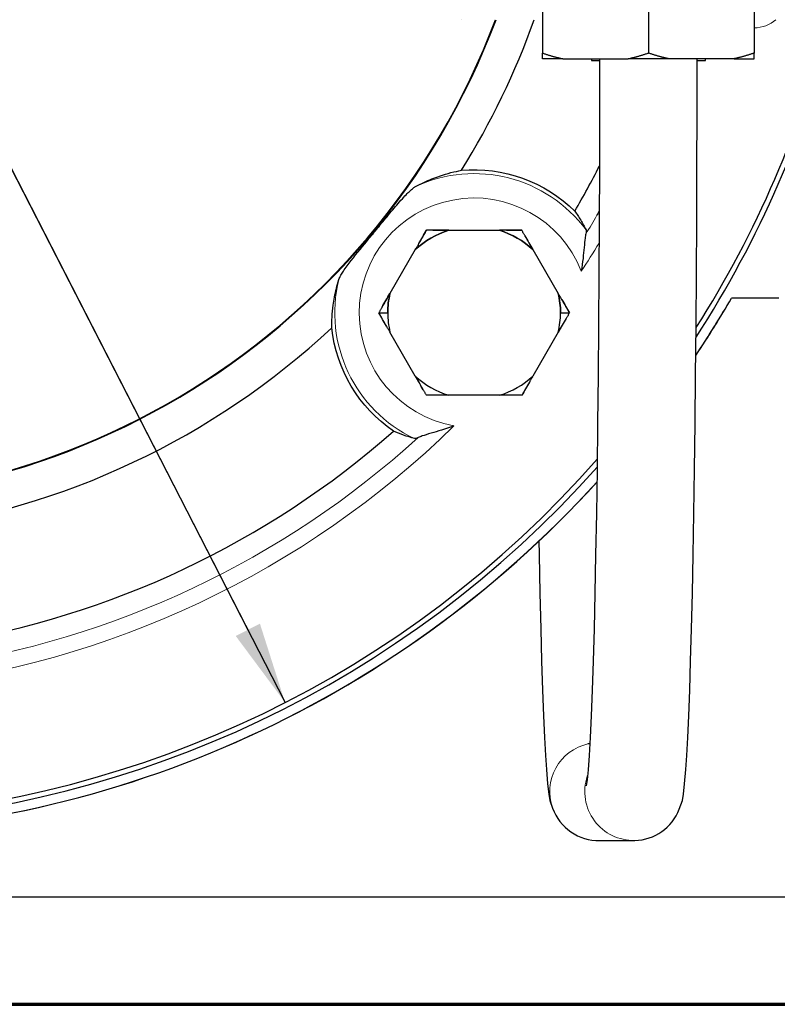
# Model space of a CAD drawing. Header units: millimetres. Extents: x 18 to 610, y -123 to 280.
# Tile 18 of 44: x 495 to 541, y -120 to -60. Entities that reach past the tile are written whole.
import ezdxf

# ---------------------------------------------------------------- set-up
doc = ezdxf.new("R2010")
doc.units = ezdxf.units.MM
doc.linetypes.add('SOLID', pattern=[0])
doc.styles.add('Arial', font='Arial.ttf', dxfattribs={"height": 5})
doc.dimstyles.get("Standard").update_dxf_attribs({"dimtxt": 5, "dimasz": 5, "dimexe": 0.18, "dimexo": 0.0625, "dimgap": 0.09, "dimtad": 0, "dimtih": 1, "dimtoh": 1, "dimdec": 4, "dimzin": 0, "dimdsep": 46, "dimtxsty": 'Arial', "dimcen": 0.09, "dimadec": 0, "dimazin": 0, "dimtfac": 1, "dimtdec": 4, "dimtofl": 0, "dimtmove": 0, "dimatfit": 3, "dimfxl": 0, "dimtolj": 1, "dimtzin": 0, "dimarcsym": 0})

# ---------------------------------------------------------------- blocks, each defined once
blk = doc.blocks.new('*D4')
at = {"color": 0, "lineweight": -2}
for p, q in [((381.844, -59.546), (381.844, -114.778)), ((580.844, -59.546), (580.844, -114.778)), ((386.844, -113.378), (575.844, -113.378))]:
    blk.add_line(p, q, dxfattribs=at)
at = {"color": 0}
for points in [[(386.844, -112.545), (386.844, -114.211), (381.844, -113.378)], [(575.844, -114.211), (575.844, -112.545), (580.844, -113.378)]]:
    blk.add_solid(points, dxfattribs=at)
at = {"layer": 'Defpoints', "color": 0}
for p in [(381.844, -59.546), (580.844, -59.546), (580.844, -113.378)]:
    blk.add_point(p, dxfattribs=at)
at = {"color": 0, "lineweight": 9, "insert": (420.907, -108.325), "char_height": 5, "attachment_point": 5, "style": 'Arial'}
blk.add_mtext('\\A1;199.0', dxfattribs=at)
blk = doc.blocks.new('*D6')
at = {"color": 0, "lineweight": -2}
for p, q in [((511.043, -101.422), (438.885, 39.288)), ((451.644, 14.407), (508.762, -96.973))]:
    blk.add_line(p, q, dxfattribs=at)
at = {"color": 0}
blk.add_solid([(508.02, -97.353), (509.503, -96.592), (511.043, -101.422)], dxfattribs=at)
at = {"layer": 'Defpoints', "color": 0}
for p in [(451.644, 14.407), (511.043, -101.422)]:
    blk.add_point(p, dxfattribs=at)
at = {"color": 0, "lineweight": 9, "insert": (449.718, 29.537), "char_height": 5, "attachment_point": 5, "rotation": 297.14953, "style": 'Arial'}
blk.add_mtext('\\A1;Ø130.2', dxfattribs=at)
blk = doc.blocks.new('BlockOfViews_1')
at = {"linetype": 'SOLID', "lineweight": 30}
for p, q in [((526.844, -50.307, 92.885), (526.844, -61.557, 92.885)), ((533.344, -50.307, 96.638), (533.344, -61.557, 96.638)), ((539.844, -50.307, 92.885), (539.844, -61.557, 92.885)), ((521.844, -59.507, 67.932), (521.844, -59.517, 67.932)), ((528.089, -61.907, 93.604), (532.099, -61.907, 95.919)), ((529.844, -61.907, 17.732), (529.844, -62.007, 17.732)), ((538.599, -61.907, 93.604), (534.589, -61.907, 95.919)), ((536.844, -62.007, 17.732), (536.844, -61.907, 17.732)), ((521.094, -72.441, 14.472), (524.207, -72.441, 14.472)), ((519.041, -73.626, 14.472), (517.484, -76.322, 14.472)), ((526.259, -73.626, 14.472), (527.816, -76.322, 14.472)), ((541.344, -76.607, -11.468), (538.443, -76.607, -11.468)), ((538.151, -77.107, -17.468), (538.131, -77.107, -17.468)), ((516.8, -77.507, 14.155), (517.35, -77.507, 14.472)), ((527.95, -77.507, 14.472), (528.5, -77.507, 14.155)), ((519.041, -81.388, 14.472), (517.484, -78.692, 14.472)), ((527.816, -78.692, 14.472), (526.259, -81.388, 14.472)), ((524.207, -82.573, 14.472), (521.094, -82.573, 14.472)), ((530.36, -109.906, -63.138), (532.514, -109.906, 44.14))]:
    blk.add_line(p, q, dxfattribs=at)
for points in [[(530.344, -61.907, 89.193), (530.346, -65.253, 88.843), (530.338, -68.581, 88.468), (530.325, -71.871, 87.846), (530.308, -75.105, 86.979), (530.286, -78.266, 85.874), (530.259, -81.335, 84.535), (530.228, -84.295, 82.971), (530.192, -87.13, 81.19), (530.152, -89.824, 79.202), (530.108, -92.362, 77.018), (530.061, -94.73, 74.651), (530.01, -96.914, 72.113), (529.956, -98.903, 69.42), (529.899, -100.684, 66.585), (529.839, -102.249, 63.625), (529.778, -103.588, 60.557), (529.714, -104.694, 57.397), (529.649, -105.56, 54.163), (529.583, -106.183, 50.874), (529.517, -106.558, 47.547)], [(535.239, -107.987, 44.085), (535.433, -107.447, 47.495), (535.501, -107.065, 50.888), (535.569, -106.43, 54.243), (535.635, -105.546, 57.541), (535.696, -104.694, 57.277), (535.76, -103.588, 60.437), (535.821, -102.249, 63.505), (535.881, -100.684, 66.465), (535.938, -98.903, 69.299), (535.992, -96.914, 71.993), (536.043, -94.73, 74.531), (536.09, -92.362, 76.898), (536.134, -89.824, 79.082), (536.174, -87.13, 81.069), (536.21, -84.295, 82.851), (536.241, -81.335, 84.415), (536.268, -78.266, 85.754), (536.29, -75.105, 86.859), (536.308, -71.871, 87.726), (536.32, -68.581, 88.348), (536.328, -65.253, 88.723), (536.343, -61.907, 89.072)], [(526.622, -91.497, -96.638), (526.637, -92.362, -95.893), (526.685, -94.73, -93.526), (526.736, -96.914, -90.989), (526.79, -98.903, -88.295), (526.847, -100.684, -85.46), (526.906, -102.249, -82.5), (526.968, -103.588, -79.432), (527.031, -104.694, -76.272), (527.093, -105.546, -76.536), (527.159, -106.43, -73.238), (527.226, -107.065, -69.883), (527.294, -107.447, -66.49), (527.463, -107.918, -63.08)]]:
    blk.add_polyline3d(points, dxfattribs=at)
for centre, radius, start, end in [((481.344, -43.507, -7.768), 65.4, 48.54992, 318.36116), ((481.344, -43.507, 10.232), 65.086, 48.87291, 318.68174), ((481.344, -43.507, 10.232), 45.553, 184.40639, 339.43425), ((481.344, -43.507, 10.232), 45.519, 184.40986, 339.41809), ((481.344, -43.507, 2.032), 47.75, 328.07849, 340.42137), ((481.344, -43.507, -7.768), 65.4, 327.12742, 345.83501), ((481.344, -43.507, 10.232), 65.086, 327.56406, 345.76275), ((481.344, -43.507, 2.032), 55, 329.69591, 332.97617), ((522.65, -77.507, 14.472), 5.3, 107.07994, 132.92006), ((522.65, -77.507, 14.472), 5.3, 47.07994, 72.92006), ((522.65, -77.507, 14.472), 5.3, 167.07994, 180), ((522.65, -77.507, 14.472), 5.3, 0, 12.92006), ((481.343, -43.507, -11.468), 66, 326.30573, 329.89964), ((481.344, -43.507, -11.468), 66, 326.31413, 329.89971), ((522.65, -77.507, 14.472), 5.3, 180, 192.92006), ((522.65, -77.507, 14.472), 5.3, 180, 192.92006), ((522.65, -77.507, 14.472), 5.3, 347.07994, 0), ((522.65, -77.507, 14.472), 5.3, 347.07994, 0), ((481.344, -43.507, 2.032), 47.75, 277.53661, 313.00528), ((522.65, -77.507, 14.472), 5.3, 227.07994, 252.92006), ((522.65, -77.507, 14.472), 5.3, 227.07994, 252.92006), ((522.65, -77.507, 14.472), 5.3, 287.07994, 312.92006), ((522.65, -77.507, 14.472), 5.3, 287.07994, 312.92006), ((481.344, -43.507, 2.032), 55, 279.15402, 311.38786), ((481.343, -43.507, -11.468), 66, 270.00007, 317.75301), ((481.344, -43.507, -11.468), 66, 270, 317.73957)]:
    blk.add_arc(centre, radius, start, end, dxfattribs=at)
at = {"color": 196, "linetype": 'SOLID', "lineweight": 9}
for centre, radius, start, end in [((539.844, -58.007, 10.232), 2, 270, 311.40545), ((522.65, -77.507, 8.785), 8.551, 36.49751, 114.90103), ((481.344, -43.507, 10.232), 57.285, 326.70242, 328.75231), ((522.65, -77.507, 8.785), 8.551, 166.18273, 244.58625), ((481.344, -43.507, 10.232), 57.285, 276.16054, 314.38135)]:
    blk.add_arc(centre, radius, start, end, dxfattribs=at)
at = {"linetype": 'SOLID', "lineweight": 30, "extrusion": (0, -1, 0)}
for start, end in [(139.60486, 160.39514), (79.60486, 100.39514)]:
    blk.add_arc((533.344, 89.132, 61.907), 6.9, start, end, dxfattribs=at)
at = {"linetype": 'SOLID', "lineweight": 30, "extrusion": (0, 1, 0)}
for centre, radius, start, end in [((-533.344, 17.732, -62.007), 3.5, 0, 30.98262), ((-533.344, 17.732, -62.007), 3.5, 149.00456, 180), ((-533.344, 89.132, -61.907), 6.9, 139.60486, 160.39514)]:
    blk.add_arc(centre, radius, start, end, dxfattribs=at)
at = {"linetype": 'SOLID', "lineweight": 30, "extrusion": (-2.45015e-16, 0, -1)}
for start, end in [(84.92094, 134.6791), (304.23714, 353.9953)]:
    blk.add_arc((-522.65, -77.507, -2.032), 8.786, start, end, dxfattribs=at)
at = {"color": 196, "linetype": 'SOLID', "lineweight": 9, "extrusion": (0, 0, -1)}
for centre, radius, start, end in [((-522.65, -77.507, -10.232), 7.051, 280.12734, 158.7889), ((-481.344, -43.507, -9.406), 56.3, 209.83957, 211.19234), ((-481.344, -43.507, -9.406), 56.3, 227.72389, 261.73423)]:
    blk.add_arc(centre, radius, start, end, dxfattribs=at)
at = {"linetype": 'SOLID', "lineweight": 30, "extrusion": (0, 0, -1)}
for centre, radius, start, end in [((-481.344, -43.507, -9.406), 56.3, 209.53407, 209.83957), ((-522.65, -77.507, -14.472), 5.3, 47.07994, 72.92006), ((-522.65, -77.507, -14.472), 5.3, 107.07994, 132.92006), ((-522.65, -77.507, -14.472), 5.3, 0, 12.92006), ((-522.65, -77.507, -14.472), 5.3, 167.07994, 180)]:
    blk.add_arc(centre, radius, start, end, dxfattribs=at)
at = {"linetype": 'SOLID', "lineweight": 30, "extrusion": (-0.866025, 0.5, -9.51527e-13)}
blk.add_arc((-193.636, 2.22, -486.316), 12.435, 101.83877, 106.30282, dxfattribs=at)
at = {"linetype": 'SOLID', "lineweight": 30, "extrusion": (1.18332e-12, 1, -5.09917e-12)}
blk.add_arc((-523.216, 2.22, -72.441), 12.435, 75.56326, 80.17313, dxfattribs=at)
at = {"linetype": 'SOLID', "lineweight": 30, "extrusion": (-1.18332e-12, 1, -5.09917e-12)}
blk.add_arc((-522.085, 2.22, -72.441), 12.435, 101.83888, 106.30282, dxfattribs=at)
at = {"linetype": 'SOLID', "lineweight": 30, "extrusion": (0.866025, 0.5, -5.62356e-12)}
blk.add_arc((-329.014, 2.22, 418.941), 12.435, 75.56329, 80.17313, dxfattribs=at)
at = {"linetype": 'SOLID', "lineweight": 30, "extrusion": (-0.866025, 0.5, 7.44699e-12)}
blk.add_arc((-194.768, 2.22, -486.316), 12.435, 75.56317, 80.17313, dxfattribs=at)
at = {"linetype": 'SOLID', "lineweight": 30, "extrusion": (0.866025, 0.5, -1.09426e-11)}
blk.add_arc((-327.883, 2.22, 418.941), 12.435, 101.83886, 106.30282, dxfattribs=at)
at = {"linetype": 'SOLID', "lineweight": 30, "extrusion": (-0.866025, -0.5, 9.12311e-12)}
blk.add_arc((329.014, 2.22, -408.809), 12.435, 101.83888, 106.30282, dxfattribs=at)
at = {"linetype": 'SOLID', "lineweight": 30, "extrusion": (0.866025, -0.5, 8.65531e-12)}
blk.add_arc((193.636, 2.22, 496.448), 12.435, 75.56325, 80.17313, dxfattribs=at)
at = {"linetype": 'SOLID', "lineweight": 30, "extrusion": (-0.866025, -0.5, 2.99193e-12)}
blk.add_arc((327.883, 2.22, -408.809), 12.435, 75.56331, 80.17313, dxfattribs=at)
at = {"linetype": 'SOLID', "lineweight": 30, "extrusion": (0.866025, -0.5, -2.16781e-12)}
blk.add_arc((194.768, 2.22, 496.448), 12.435, 101.83883, 106.30282, dxfattribs=at)
at = {"linetype": 'SOLID', "lineweight": 30, "extrusion": (-1.18332e-12, -1, 5.09917e-12)}
blk.add_arc((523.216, 2.22, 82.573), 12.435, 101.8388, 106.30282, dxfattribs=at)
at = {"linetype": 'SOLID', "lineweight": 30, "extrusion": (1.18332e-12, -1, 5.09917e-12)}
blk.add_arc((522.085, 2.22, 82.573), 12.435, 75.5633, 80.17313, dxfattribs=at)
at = {"color": 196, "linetype": 'SOLID', "lineweight": 9, "extrusion": (0.02007, 0, 0.999799)}
for centre, start, end in [((-106.907, -531.447, -52.481), 12.65626, 109.6875), ((-106.907, -531.447, 54.819), 71.71878, 181.40625)]:
    blk.add_arc(centre, 3, start, end, dxfattribs=at)
at = {"linetype": 'SOLID', "lineweight": 30, "extrusion": (0.02007, 0, 0.999799)}
for centre, start, end in [((-106.907, -531.447, -52.481), 10.19104, 12.65626), ((-106.907, -531.447, 54.819), 70.65016, 71.71878), ((-106.907, -531.447, -52.481), 109.6875, 181.40625), ((-106.907, -531.447, 54.819), 181.40625, 248.90625)]:
    blk.add_arc(centre, 3, start, end, dxfattribs=at)
at = {"linetype": 'SOLID', "lineweight": 30}
for points, weights in [([(526.844, -61.907, 91.448), (526.844, -61.774, 92.136), (526.844, -61.557, 92.885)], [1, 1.01542290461, 1.0208149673]), ([(526.844, -61.557, 92.885), (527.492, -61.774, 93.26), (528.089, -61.907, 93.604)], [1.0208149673, 1.01542290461, 1]), ([(532.099, -61.907, 95.919), (532.695, -61.774, 96.263), (533.344, -61.557, 96.638)], [1, 1.01542290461, 1.0208149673]), ([(534.589, -61.907, 95.919), (533.992, -61.774, 96.263), (533.344, -61.557, 96.638)], [1, 1.01542290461, 1.0208149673]), ([(539.844, -61.557, 92.885), (539.195, -61.774, 93.26), (538.599, -61.907, 93.604)], [1.0208149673, 1.01542290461, 1]), ([(539.844, -61.907, 91.448), (539.844, -61.774, 92.136), (539.844, -61.557, 92.885)], [1, 1.01542290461, 1.0208149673])]:
    blk.add_rational_spline(points, weights, degree=2, dxfattribs=at)
for points, knots in [([(519.05, -69.751, 8.785), (519.222, -69.659, 8.456), (519.39, -69.575, 8.116), (519.894, -69.341, 7.054), (520.219, -69.213, 6.305), (521.014, -68.943, 4.374), (521.464, -68.832, 3.176), (521.872, -68.755, 2.032)], [1.168477, 1.168477, 1.168477, 1.168477, 2.276586, 2.276586, 4.553172, 4.553172, 8.066053, 8.066053, 8.066053, 8.066053]), ([(514.347, -75.465, 8.785), (514.37, -75.39, 8.918), (514.417, -75.296, 9.036), (514.559, -75.05, 9.285), (514.684, -74.863, 9.429), (515.175, -74.197, 9.778), (515.57, -73.713, 9.887), (516.048, -73.129, 9.956), (516.165, -72.986, 9.967), (516.346, -72.767, 9.978), (516.41, -72.689, 9.981), (516.527, -72.547, 9.983), (516.579, -72.483, 9.983), (516.693, -72.345, 9.981), (516.753, -72.271, 9.979), (516.916, -72.074, 9.971), (517.019, -71.949, 9.962), (517.242, -71.68, 9.935), (517.363, -71.533, 9.915), (517.707, -71.121, 9.838), (517.938, -70.848, 9.762), (518.394, -70.335, 9.526), (518.574, -70.147, 9.384), (518.781, -69.954, 9.175), (518.845, -69.897, 9.1), (518.957, -69.809, 8.946), (519.007, -69.775, 8.868), (519.05, -69.751, 8.785)], [0, 0, 0, 0, 0.463384, 0.463384, 1.12887, 1.12887, 2.310299, 2.310299, 2.689403, 2.689403, 2.896978, 2.896978, 3.068045, 3.068045, 3.26456, 3.26456, 3.596541, 3.596541, 3.986816, 3.986816, 4.713108, 4.713108, 5.482845, 5.482845, 5.847384, 5.847384, 6.161059, 6.161059, 6.161059, 6.161059]), ([(528.828, -71.259, 2.032), (528.949, -71.432, 3.119), (529.073, -71.622, 4.266), (529.309, -72.015, 6.557), (529.422, -72.22, 7.702), (529.524, -72.421, 8.785)], [0.996678, 0.996678, 0.996678, 0.996678, 4.184941, 4.184941, 7.370096, 7.370096, 7.370096, 7.370096]), ([(519.725, -72.441, 14.155), (519.713, -72.461, 14.162), (519.702, -72.482, 14.168), (519.678, -72.523, 14.182), (519.666, -72.544, 14.189), (519.642, -72.585, 14.202), (519.63, -72.605, 14.208), (519.606, -72.647, 14.221), (519.595, -72.667, 14.228), (519.571, -72.708, 14.24), (519.559, -72.729, 14.247), (519.535, -72.77, 14.259), (519.523, -72.791, 14.265), (519.499, -72.833, 14.278), (519.487, -72.853, 14.284), (519.463, -72.895, 14.296), (519.451, -72.916, 14.301), (519.427, -72.957, 14.313), (519.415, -72.978, 14.319), (519.391, -73.019, 14.33), (519.379, -73.04, 14.336), (519.355, -73.082, 14.347), (519.343, -73.103, 14.352), (519.319, -73.144, 14.363), (519.307, -73.165, 14.369), (519.283, -73.207, 14.379), (519.271, -73.228, 14.384), (519.247, -73.269, 14.394), (519.235, -73.29, 14.399), (519.211, -73.332, 14.409), (519.199, -73.353, 14.414), (519.174, -73.395, 14.424), (519.162, -73.416, 14.428), (519.138, -73.458, 14.438), (519.126, -73.479, 14.442), (519.102, -73.521, 14.451), (519.09, -73.542, 14.455), (519.065, -73.584, 14.464), (519.053, -73.605, 14.468), (519.041, -73.626, 14.472)], [0, 0, 0, 0, 0.042359, 0.042359, 0.0847181, 0.0847181, 0.1270771, 0.1270771, 0.1694361, 0.1694361, 0.2117951, 0.2117951, 0.2541542, 0.2541542, 0.2965132, 0.2965132, 0.3388722, 0.3388722, 0.3812312, 0.3812312, 0.4235903, 0.4235903, 0.4659493, 0.4659493, 0.5083083, 0.5083083, 0.5506673, 0.5506673, 0.5930264, 0.5930264, 0.6353854, 0.6353854, 0.6777444, 0.6777444, 0.7201034, 0.7201034, 0.7624625, 0.7624625, 0.8048215, 0.8048215, 0.8048215, 0.8048215]), ([(521.094, -72.441, 14.472), (521.069, -72.441, 14.468), (521.045, -72.441, 14.464), (520.997, -72.441, 14.455), (520.972, -72.441, 14.451), (520.924, -72.441, 14.442), (520.9, -72.441, 14.438), (520.851, -72.441, 14.428), (520.827, -72.441, 14.424), (520.779, -72.441, 14.414), (520.755, -72.441, 14.409), (520.706, -72.441, 14.399), (520.682, -72.441, 14.394), (520.634, -72.441, 14.384), (520.61, -72.441, 14.379), (520.562, -72.441, 14.368), (520.538, -72.441, 14.363), (520.489, -72.441, 14.352), (520.465, -72.441, 14.347), (520.417, -72.441, 14.336), (520.393, -72.441, 14.33), (520.345, -72.441, 14.319), (520.321, -72.441, 14.313), (520.273, -72.441, 14.301), (520.25, -72.441, 14.296), (520.202, -72.441, 14.284), (520.178, -72.441, 14.278), (520.13, -72.441, 14.265), (520.106, -72.441, 14.259), (520.058, -72.441, 14.247), (520.034, -72.441, 14.24), (519.987, -72.441, 14.228), (519.963, -72.441, 14.221), (519.915, -72.441, 14.208), (519.891, -72.441, 14.202), (519.844, -72.441, 14.189), (519.82, -72.441, 14.182), (519.773, -72.441, 14.168), (519.749, -72.441, 14.162), (519.725, -72.441, 14.155)], [0, 0, 0, 0, 0.0280098, 0.0280098, 0.0560196, 0.0560196, 0.0840294, 0.0840294, 0.1120392, 0.1120392, 0.1400489, 0.1400489, 0.1680587, 0.1680587, 0.1960685, 0.1960685, 0.2240783, 0.2240783, 0.2520881, 0.2520881, 0.2800979, 0.2800979, 0.3081077, 0.3081077, 0.3361175, 0.3361175, 0.3641273, 0.3641273, 0.3921371, 0.3921371, 0.4201468, 0.4201468, 0.4481566, 0.4481566, 0.4761664, 0.4761664, 0.5041762, 0.5041762, 0.532186, 0.532186, 0.532186, 0.532186]), ([(525.575, -72.441, 14.155), (525.552, -72.441, 14.162), (525.528, -72.441, 14.168), (525.48, -72.441, 14.182), (525.457, -72.441, 14.189), (525.409, -72.441, 14.202), (525.385, -72.441, 14.208), (525.338, -72.441, 14.221), (525.314, -72.441, 14.228), (525.266, -72.441, 14.24), (525.242, -72.441, 14.247), (525.195, -72.441, 14.259), (525.171, -72.441, 14.265), (525.123, -72.441, 14.278), (525.099, -72.441, 14.284), (525.051, -72.441, 14.296), (525.027, -72.441, 14.301), (524.979, -72.441, 14.313), (524.955, -72.441, 14.319), (524.907, -72.441, 14.33), (524.883, -72.441, 14.336), (524.835, -72.441, 14.347), (524.811, -72.441, 14.352), (524.763, -72.441, 14.363), (524.739, -72.441, 14.368), (524.691, -72.441, 14.379), (524.667, -72.441, 14.384), (524.619, -72.441, 14.394), (524.594, -72.441, 14.399), (524.546, -72.441, 14.409), (524.522, -72.441, 14.414), (524.474, -72.441, 14.424), (524.449, -72.441, 14.428), (524.401, -72.441, 14.438), (524.377, -72.441, 14.442), (524.328, -72.441, 14.451), (524.304, -72.441, 14.455), (524.256, -72.441, 14.464), (524.231, -72.441, 14.468), (524.207, -72.441, 14.472)], [0, 0, 0, 0, 0.0423631, 0.0423631, 0.0847261, 0.0847261, 0.1270892, 0.1270892, 0.1694523, 0.1694523, 0.2118154, 0.2118154, 0.2541784, 0.2541784, 0.2965415, 0.2965415, 0.3389046, 0.3389046, 0.3812676, 0.3812676, 0.4236307, 0.4236307, 0.4659938, 0.4659938, 0.5083568, 0.5083568, 0.5507199, 0.5507199, 0.593083, 0.593083, 0.6354461, 0.6354461, 0.6778091, 0.6778091, 0.7201722, 0.7201722, 0.7625353, 0.7625353, 0.8048983, 0.8048983, 0.8048983, 0.8048983]), ([(526.259, -73.626, 14.472), (526.247, -73.605, 14.468), (526.235, -73.584, 14.464), (526.211, -73.542, 14.455), (526.199, -73.521, 14.451), (526.175, -73.479, 14.442), (526.162, -73.458, 14.438), (526.138, -73.416, 14.428), (526.126, -73.395, 14.424), (526.102, -73.353, 14.414), (526.09, -73.332, 14.409), (526.066, -73.29, 14.399), (526.054, -73.269, 14.394), (526.03, -73.228, 14.384), (526.018, -73.207, 14.379), (525.994, -73.165, 14.368), (525.982, -73.144, 14.363), (525.958, -73.103, 14.352), (525.945, -73.082, 14.347), (525.921, -73.04, 14.336), (525.909, -73.019, 14.33), (525.885, -72.978, 14.319), (525.873, -72.957, 14.313), (525.85, -72.915, 14.301), (525.838, -72.895, 14.296), (525.814, -72.853, 14.284), (525.802, -72.833, 14.278), (525.778, -72.791, 14.265), (525.766, -72.77, 14.259), (525.742, -72.729, 14.247), (525.73, -72.708, 14.24), (525.706, -72.667, 14.228), (525.694, -72.647, 14.221), (525.67, -72.605, 14.208), (525.658, -72.585, 14.202), (525.635, -72.544, 14.189), (525.623, -72.523, 14.182), (525.599, -72.482, 14.168), (525.587, -72.461, 14.162), (525.575, -72.441, 14.155)], [0, 0, 0, 0, 0.0280135, 0.0280135, 0.056027, 0.056027, 0.0840405, 0.0840405, 0.112054, 0.112054, 0.1400675, 0.1400675, 0.1680811, 0.1680811, 0.1960946, 0.1960946, 0.2241081, 0.2241081, 0.2521216, 0.2521216, 0.2801351, 0.2801351, 0.3081486, 0.3081486, 0.3361621, 0.3361621, 0.3641756, 0.3641756, 0.3921891, 0.3921891, 0.4202026, 0.4202026, 0.4482162, 0.4482162, 0.4762297, 0.4762297, 0.5042432, 0.5042432, 0.5322567, 0.5322567, 0.5322567, 0.5322567]), ([(529.524, -72.421, 8.785), (529.534, -72.442, 8.894), (529.538, -72.473, 9.001), (529.531, -72.555, 9.21), (529.521, -72.606, 9.311), (529.505, -72.666, 9.406)], [0, 0, 0, 0, 0.333474, 0.333474, 0.6740164, 0.6740164, 0.6740164, 0.6740164]), ([(529.505, -72.666, 9.406), (529.486, -72.734, 9.515), (529.471, -72.825, 9.61), (529.439, -73.077, 9.811), (529.421, -73.271, 9.918), (529.361, -73.9, 10.151), (529.313, -74.391, 10.231), (529.226, -74.946, 10.232), (529.225, -74.951, 10.232), (529.224, -74.956, 10.232)], [-3.314173, -3.314173, -3.314173, -3.314173, -2.655275, -2.655275, -1.671257, -1.671257, 0, 0, 0.015078, 0.015078, 0.015078, 0.015078]), ([(513.912, -78.426, 2.032), (513.909, -78.01, 3.176), (513.931, -77.547, 4.374), (514.043, -76.716, 6.305), (514.106, -76.372, 7.054), (514.24, -75.832, 8.116), (514.29, -75.651, 8.456), (514.347, -75.465, 8.785)], [1.040291, 1.040291, 1.040291, 1.040291, 4.553172, 4.553172, 6.829758, 6.829758, 7.937867, 7.937867, 7.937867, 7.937867]), ([(517.484, -76.322, 14.472), (517.472, -76.343, 14.468), (517.46, -76.364, 14.464), (517.436, -76.406, 14.455), (517.424, -76.427, 14.451), (517.4, -76.469, 14.442), (517.387, -76.49, 14.438), (517.363, -76.532, 14.428), (517.351, -76.553, 14.424), (517.327, -76.595, 14.414), (517.315, -76.616, 14.409), (517.291, -76.658, 14.399), (517.279, -76.678, 14.394), (517.254, -76.72, 14.384), (517.242, -76.741, 14.379), (517.218, -76.783, 14.368), (517.206, -76.804, 14.363), (517.182, -76.845, 14.352), (517.17, -76.866, 14.347), (517.146, -76.908, 14.336), (517.134, -76.928, 14.33), (517.11, -76.97, 14.319), (517.098, -76.991, 14.313), (517.074, -77.032, 14.301), (517.062, -77.053, 14.295), (517.038, -77.095, 14.284), (517.026, -77.115, 14.278), (517.002, -77.157, 14.265), (516.991, -77.177, 14.259), (516.967, -77.219, 14.247), (516.955, -77.239, 14.24), (516.931, -77.281, 14.228), (516.919, -77.301, 14.221), (516.895, -77.343, 14.208), (516.883, -77.363, 14.202), (516.86, -77.404, 14.189), (516.848, -77.425, 14.182), (516.824, -77.466, 14.168), (516.812, -77.487, 14.162), (516.8, -77.507, 14.155)], [0, 0, 0, 0, 0.0280169, 0.0280169, 0.0560337, 0.0560337, 0.0840506, 0.0840506, 0.1120674, 0.1120674, 0.1400843, 0.1400843, 0.1681012, 0.1681012, 0.196118, 0.196118, 0.2241349, 0.2241349, 0.2521517, 0.2521517, 0.2801686, 0.2801686, 0.3081855, 0.3081855, 0.3362023, 0.3362023, 0.3642192, 0.3642192, 0.392236, 0.392236, 0.4202529, 0.4202529, 0.4482698, 0.4482698, 0.4762866, 0.4762866, 0.5043035, 0.5043035, 0.5323203, 0.5323203, 0.5323203, 0.5323203]), ([(528.5, -77.507, 14.155), (528.488, -77.487, 14.162), (528.477, -77.466, 14.168), (528.453, -77.425, 14.182), (528.441, -77.404, 14.189), (528.417, -77.363, 14.202), (528.405, -77.343, 14.208), (528.382, -77.301, 14.221), (528.37, -77.281, 14.228), (528.346, -77.239, 14.24), (528.334, -77.219, 14.247), (528.31, -77.177, 14.259), (528.298, -77.157, 14.265), (528.274, -77.115, 14.278), (528.262, -77.095, 14.284), (528.238, -77.053, 14.296), (528.226, -77.032, 14.301), (528.202, -76.991, 14.313), (528.19, -76.97, 14.319), (528.166, -76.928, 14.33), (528.154, -76.908, 14.336), (528.13, -76.866, 14.347), (528.118, -76.845, 14.352), (528.094, -76.804, 14.363), (528.082, -76.783, 14.368), (528.058, -76.741, 14.379), (528.046, -76.72, 14.384), (528.022, -76.678, 14.394), (528.01, -76.658, 14.399), (527.986, -76.616, 14.409), (527.974, -76.595, 14.414), (527.95, -76.553, 14.424), (527.937, -76.532, 14.428), (527.913, -76.49, 14.438), (527.901, -76.469, 14.442), (527.877, -76.427, 14.451), (527.865, -76.406, 14.455), (527.84, -76.364, 14.464), (527.828, -76.343, 14.468), (527.816, -76.322, 14.472)], [0, 0, 0, 0, 0.0423557, 0.0423557, 0.0847113, 0.0847113, 0.127067, 0.127067, 0.1694227, 0.1694227, 0.2117784, 0.2117784, 0.254134, 0.254134, 0.2964897, 0.2964897, 0.3388454, 0.3388454, 0.3812011, 0.3812011, 0.4235567, 0.4235567, 0.4659124, 0.4659124, 0.5082681, 0.5082681, 0.5506237, 0.5506237, 0.5929794, 0.5929794, 0.6353351, 0.6353351, 0.6776908, 0.6776908, 0.7200464, 0.7200464, 0.7624021, 0.7624021, 0.8047578, 0.8047578, 0.8047578, 0.8047578]), ([(517.484, -78.692, 14.472), (517.472, -78.671, 14.468), (517.46, -78.65, 14.464), (517.436, -78.608, 14.455), (517.424, -78.587, 14.451), (517.4, -78.545, 14.442), (517.387, -78.524, 14.438), (517.363, -78.482, 14.428), (517.351, -78.461, 14.424), (517.327, -78.419, 14.414), (517.315, -78.398, 14.409), (517.291, -78.357, 14.399), (517.279, -78.336, 14.394), (517.254, -78.294, 14.384), (517.242, -78.273, 14.379), (517.218, -78.231, 14.368), (517.206, -78.211, 14.363), (517.182, -78.169, 14.352), (517.17, -78.148, 14.347), (517.146, -78.106, 14.336), (517.134, -78.086, 14.33), (517.11, -78.044, 14.319), (517.098, -78.023, 14.313), (517.074, -77.982, 14.301), (517.062, -77.961, 14.295), (517.038, -77.92, 14.284), (517.026, -77.899, 14.278), (517.002, -77.857, 14.265), (516.991, -77.837, 14.259), (516.967, -77.795, 14.247), (516.955, -77.775, 14.24), (516.931, -77.733, 14.228), (516.919, -77.713, 14.221), (516.895, -77.672, 14.208), (516.883, -77.651, 14.202), (516.86, -77.61, 14.189), (516.848, -77.589, 14.182), (516.824, -77.548, 14.168), (516.812, -77.528, 14.162), (516.8, -77.507, 14.155)], [0, 0, 0, 0, 0.0280169, 0.0280169, 0.0560337, 0.0560337, 0.0840506, 0.0840506, 0.1120674, 0.1120674, 0.1400843, 0.1400843, 0.1681012, 0.1681012, 0.196118, 0.196118, 0.2241349, 0.2241349, 0.2521517, 0.2521517, 0.2801686, 0.2801686, 0.3081855, 0.3081855, 0.3362023, 0.3362023, 0.3642192, 0.3642192, 0.392236, 0.392236, 0.4202529, 0.4202529, 0.4482698, 0.4482698, 0.4762866, 0.4762866, 0.5043035, 0.5043035, 0.5323203, 0.5323203, 0.5323203, 0.5323203]), ([(528.5, -77.507, 14.155), (528.488, -77.528, 14.162), (528.477, -77.548, 14.168), (528.453, -77.589, 14.182), (528.441, -77.61, 14.189), (528.417, -77.651, 14.202), (528.405, -77.672, 14.208), (528.382, -77.713, 14.221), (528.37, -77.733, 14.228), (528.346, -77.775, 14.24), (528.334, -77.795, 14.247), (528.31, -77.837, 14.259), (528.298, -77.857, 14.265), (528.274, -77.899, 14.278), (528.262, -77.92, 14.284), (528.238, -77.961, 14.296), (528.226, -77.982, 14.301), (528.202, -78.023, 14.313), (528.19, -78.044, 14.319), (528.166, -78.086, 14.33), (528.154, -78.106, 14.336), (528.13, -78.148, 14.347), (528.118, -78.169, 14.352), (528.094, -78.211, 14.363), (528.082, -78.231, 14.368), (528.058, -78.273, 14.379), (528.046, -78.294, 14.384), (528.022, -78.336, 14.394), (528.01, -78.357, 14.399), (527.986, -78.398, 14.409), (527.974, -78.419, 14.414), (527.95, -78.461, 14.424), (527.937, -78.482, 14.428), (527.913, -78.524, 14.438), (527.901, -78.545, 14.442), (527.877, -78.587, 14.451), (527.865, -78.608, 14.455), (527.84, -78.65, 14.464), (527.828, -78.671, 14.468), (527.816, -78.692, 14.472)], [0, 0, 0, 0, 0.0423557, 0.0423557, 0.0847113, 0.0847113, 0.127067, 0.127067, 0.1694227, 0.1694227, 0.2117784, 0.2117784, 0.254134, 0.254134, 0.2964897, 0.2964897, 0.3388454, 0.3388454, 0.3812011, 0.3812011, 0.4235567, 0.4235567, 0.4659124, 0.4659124, 0.5082681, 0.5082681, 0.5506237, 0.5506237, 0.5929794, 0.5929794, 0.6353351, 0.6353351, 0.6776908, 0.6776908, 0.7200464, 0.7200464, 0.7624021, 0.7624021, 0.8047578, 0.8047578, 0.8047578, 0.8047578]), ([(519.725, -82.573, 14.155), (519.713, -82.553, 14.162), (519.702, -82.532, 14.168), (519.678, -82.491, 14.182), (519.666, -82.471, 14.189), (519.642, -82.429, 14.202), (519.63, -82.409, 14.208), (519.606, -82.368, 14.221), (519.595, -82.347, 14.228), (519.571, -82.306, 14.24), (519.559, -82.285, 14.247), (519.535, -82.244, 14.259), (519.523, -82.223, 14.265), (519.499, -82.182, 14.278), (519.487, -82.161, 14.284), (519.463, -82.119, 14.296), (519.451, -82.099, 14.301), (519.427, -82.057, 14.313), (519.415, -82.036, 14.319), (519.391, -81.995, 14.33), (519.379, -81.974, 14.336), (519.355, -81.932, 14.347), (519.343, -81.912, 14.352), (519.319, -81.87, 14.363), (519.307, -81.849, 14.369), (519.283, -81.807, 14.379), (519.271, -81.786, 14.384), (519.247, -81.745, 14.394), (519.235, -81.724, 14.399), (519.211, -81.682, 14.409), (519.199, -81.661, 14.414), (519.174, -81.619, 14.424), (519.162, -81.598, 14.428), (519.138, -81.556, 14.438), (519.126, -81.535, 14.442), (519.102, -81.493, 14.451), (519.09, -81.472, 14.455), (519.065, -81.43, 14.464), (519.053, -81.409, 14.468), (519.041, -81.388, 14.472)], [0, 0, 0, 0, 0.042359, 0.042359, 0.0847181, 0.0847181, 0.1270771, 0.1270771, 0.1694361, 0.1694361, 0.2117951, 0.2117951, 0.2541542, 0.2541542, 0.2965132, 0.2965132, 0.3388722, 0.3388722, 0.3812312, 0.3812312, 0.4235903, 0.4235903, 0.4659493, 0.4659493, 0.5083083, 0.5083083, 0.5506673, 0.5506673, 0.5930264, 0.5930264, 0.6353854, 0.6353854, 0.6777444, 0.6777444, 0.7201034, 0.7201034, 0.7624625, 0.7624625, 0.8048215, 0.8048215, 0.8048215, 0.8048215]), ([(526.259, -81.388, 14.472), (526.247, -81.409, 14.468), (526.235, -81.43, 14.464), (526.211, -81.472, 14.455), (526.199, -81.493, 14.451), (526.175, -81.535, 14.442), (526.162, -81.556, 14.438), (526.138, -81.598, 14.428), (526.126, -81.619, 14.424), (526.102, -81.661, 14.414), (526.09, -81.682, 14.409), (526.066, -81.724, 14.399), (526.054, -81.745, 14.394), (526.03, -81.787, 14.384), (526.018, -81.807, 14.379), (525.994, -81.849, 14.368), (525.982, -81.87, 14.363), (525.958, -81.912, 14.352), (525.945, -81.932, 14.347), (525.921, -81.974, 14.336), (525.909, -81.995, 14.33), (525.885, -82.036, 14.319), (525.873, -82.057, 14.313), (525.85, -82.099, 14.301), (525.838, -82.119, 14.296), (525.814, -82.161, 14.284), (525.802, -82.182, 14.278), (525.778, -82.223, 14.265), (525.766, -82.244, 14.259), (525.742, -82.285, 14.247), (525.73, -82.306, 14.24), (525.706, -82.347, 14.228), (525.694, -82.368, 14.221), (525.67, -82.409, 14.208), (525.658, -82.429, 14.202), (525.635, -82.471, 14.189), (525.623, -82.491, 14.182), (525.599, -82.532, 14.168), (525.587, -82.553, 14.162), (525.575, -82.573, 14.155)], [0, 0, 0, 0, 0.0280135, 0.0280135, 0.056027, 0.056027, 0.0840405, 0.0840405, 0.112054, 0.112054, 0.1400675, 0.1400675, 0.1680811, 0.1680811, 0.1960946, 0.1960946, 0.2241081, 0.2241081, 0.2521216, 0.2521216, 0.2801351, 0.2801351, 0.3081486, 0.3081486, 0.3361621, 0.3361621, 0.3641756, 0.3641756, 0.3921891, 0.3921891, 0.4202026, 0.4202026, 0.4482162, 0.4482162, 0.4762297, 0.4762297, 0.5042432, 0.5042432, 0.5322567, 0.5322567, 0.5322567, 0.5322567]), ([(521.094, -82.573, 14.472), (521.069, -82.573, 14.468), (521.045, -82.573, 14.464), (520.997, -82.573, 14.455), (520.972, -82.573, 14.451), (520.924, -82.573, 14.442), (520.9, -82.573, 14.438), (520.851, -82.573, 14.428), (520.827, -82.573, 14.424), (520.779, -82.573, 14.414), (520.755, -82.573, 14.409), (520.706, -82.573, 14.399), (520.682, -82.573, 14.394), (520.634, -82.573, 14.384), (520.61, -82.573, 14.379), (520.562, -82.573, 14.368), (520.538, -82.573, 14.363), (520.489, -82.573, 14.352), (520.465, -82.573, 14.347), (520.417, -82.573, 14.336), (520.393, -82.573, 14.33), (520.345, -82.573, 14.319), (520.321, -82.573, 14.313), (520.273, -82.573, 14.301), (520.25, -82.573, 14.296), (520.202, -82.573, 14.284), (520.178, -82.573, 14.278), (520.13, -82.573, 14.265), (520.106, -82.573, 14.259), (520.058, -82.573, 14.247), (520.034, -82.573, 14.24), (519.987, -82.573, 14.228), (519.963, -82.573, 14.221), (519.915, -82.573, 14.208), (519.891, -82.573, 14.202), (519.844, -82.573, 14.189), (519.82, -82.573, 14.182), (519.773, -82.573, 14.168), (519.749, -82.573, 14.162), (519.725, -82.573, 14.155)], [0, 0, 0, 0, 0.0280098, 0.0280098, 0.0560196, 0.0560196, 0.0840294, 0.0840294, 0.1120392, 0.1120392, 0.1400489, 0.1400489, 0.1680587, 0.1680587, 0.1960685, 0.1960685, 0.2240783, 0.2240783, 0.2520881, 0.2520881, 0.2800979, 0.2800979, 0.3081077, 0.3081077, 0.3361175, 0.3361175, 0.3641273, 0.3641273, 0.3921371, 0.3921371, 0.4201468, 0.4201468, 0.4481566, 0.4481566, 0.4761664, 0.4761664, 0.5041762, 0.5041762, 0.532186, 0.532186, 0.532186, 0.532186]), ([(525.575, -82.573, 14.155), (525.552, -82.573, 14.162), (525.528, -82.573, 14.168), (525.48, -82.573, 14.182), (525.457, -82.573, 14.189), (525.409, -82.573, 14.202), (525.385, -82.573, 14.208), (525.338, -82.573, 14.221), (525.314, -82.573, 14.228), (525.266, -82.573, 14.24), (525.242, -82.573, 14.247), (525.195, -82.573, 14.259), (525.171, -82.573, 14.265), (525.123, -82.573, 14.278), (525.099, -82.573, 14.284), (525.051, -82.573, 14.296), (525.027, -82.573, 14.301), (524.979, -82.573, 14.313), (524.955, -82.573, 14.319), (524.907, -82.573, 14.33), (524.883, -82.573, 14.336), (524.835, -82.573, 14.347), (524.811, -82.573, 14.352), (524.763, -82.573, 14.363), (524.739, -82.573, 14.368), (524.691, -82.573, 14.379), (524.667, -82.573, 14.384), (524.619, -82.573, 14.394), (524.594, -82.573, 14.399), (524.546, -82.573, 14.409), (524.522, -82.573, 14.414), (524.474, -82.573, 14.424), (524.449, -82.573, 14.428), (524.401, -82.573, 14.438), (524.377, -82.573, 14.442), (524.328, -82.573, 14.451), (524.304, -82.573, 14.455), (524.256, -82.573, 14.464), (524.231, -82.573, 14.468), (524.207, -82.573, 14.472)], [0, 0, 0, 0, 0.0423631, 0.0423631, 0.0847261, 0.0847261, 0.1270892, 0.1270892, 0.1694523, 0.1694523, 0.2118154, 0.2118154, 0.2541784, 0.2541784, 0.2965415, 0.2965415, 0.3389046, 0.3389046, 0.3812676, 0.3812676, 0.4236307, 0.4236307, 0.4659938, 0.4659938, 0.5083568, 0.5083568, 0.5507199, 0.5507199, 0.593083, 0.593083, 0.6354461, 0.6354461, 0.6778091, 0.6778091, 0.7201722, 0.7201722, 0.7625353, 0.7625353, 0.8048983, 0.8048983, 0.8048983, 0.8048983]), ([(521.41, -84.449, 10.232), (521.406, -84.45, 10.232), (521.401, -84.452, 10.232), (520.873, -84.645, 10.231), (520.4, -84.787, 10.151), (519.795, -84.966, 9.918), (519.608, -85.021, 9.811), (519.367, -85.101, 9.61), (519.28, -85.133, 9.515), (519.217, -85.164, 9.406)], [-1.965121, -1.965121, -1.965121, -1.965121, -1.956221, -1.956221, -0.969746, -0.969746, -0.388921, -0.388921, 0, 0, 0, 0]), ([(518.981, -85.23, 8.785), (518.764, -85.169, 7.702), (518.541, -85.097, 6.557), (518.109, -84.941, 4.266), (517.9, -84.856, 3.119), (517.707, -84.771, 2.032)], [0.999786, 0.999786, 0.999786, 0.999786, 4.184941, 4.184941, 7.373204, 7.373204, 7.373204, 7.373204]), ([(519.217, -85.164, 9.406), (519.162, -85.192, 9.311), (519.113, -85.212, 9.21), (519.034, -85.234, 9.001), (519.003, -85.236, 8.894), (518.981, -85.23, 8.785)], [0, 0, 0, 0, 0.3407231, 0.3407231, 0.674383, 0.674383, 0.674383, 0.674383])]:
    blk.add_open_spline(points, degree=3, knots=knots, dxfattribs=at)
blk = doc.blocks.new('A21-m2')
at = {"color": 51, "linetype": 'SOLID', "lineweight": 70}
blk.add_line((203.099, -119.968), (609.821, -119.968), dxfattribs=at)

msp = doc.modelspace()

# ---------------------------------------------------------------- block references
for name in ['A21-m2', 'BlockOfViews_1']:
    msp.add_blockref(name, (0, 0))

# ---------------------------------------------------------------- dimensions: what is measured, and where the dimension line sits
at = {"lineweight": 9}
dim = msp.add_diameter_dim_2p(p1=(451.644, 14.407), p2=(511.043, -101.422), dimstyle='Standard', override={"dimtxt": 5, "dimasz": 5, "dimexe": 1.4, "dimexo": 0, "dimgap": 2.5, "dimtad": 1, "dimtih": 0, "dimtoh": 0, "dimdec": 1, "dimlfac": 1, "dimpost": '״<>', "dimse1": 0, "dimse2": 0, "dimtofl": 1}, dxfattribs=at)
dim.commit()
dim.dimension.update_dxf_attribs({"geometry": '*D6', "text_midpoint": (445.1, 27.169), "dimtype": 163})
dim = msp.add_linear_dim(base=(580.844, -113.378), p1=(381.844, -59.546), p2=(580.844, -59.546), dimstyle='Standard', override={"dimtxt": 5, "dimasz": 5, "dimexe": 1.4, "dimexo": 0, "dimgap": 2.5, "dimtad": 1, "dimtih": 0, "dimtoh": 1, "dimdec": 1, "dimlfac": 1, "dimpost": '<>', "dimsah": 1, "dimse1": 0, "dimse2": 0, "dimtix": 1}, dxfattribs=at)
dim.commit()
dim.dimension.update_dxf_attribs({"geometry": '*D4', "text_midpoint": (420.907, -113.378), "dimtype": 160})

doc.saveas('drawing.dxf')
